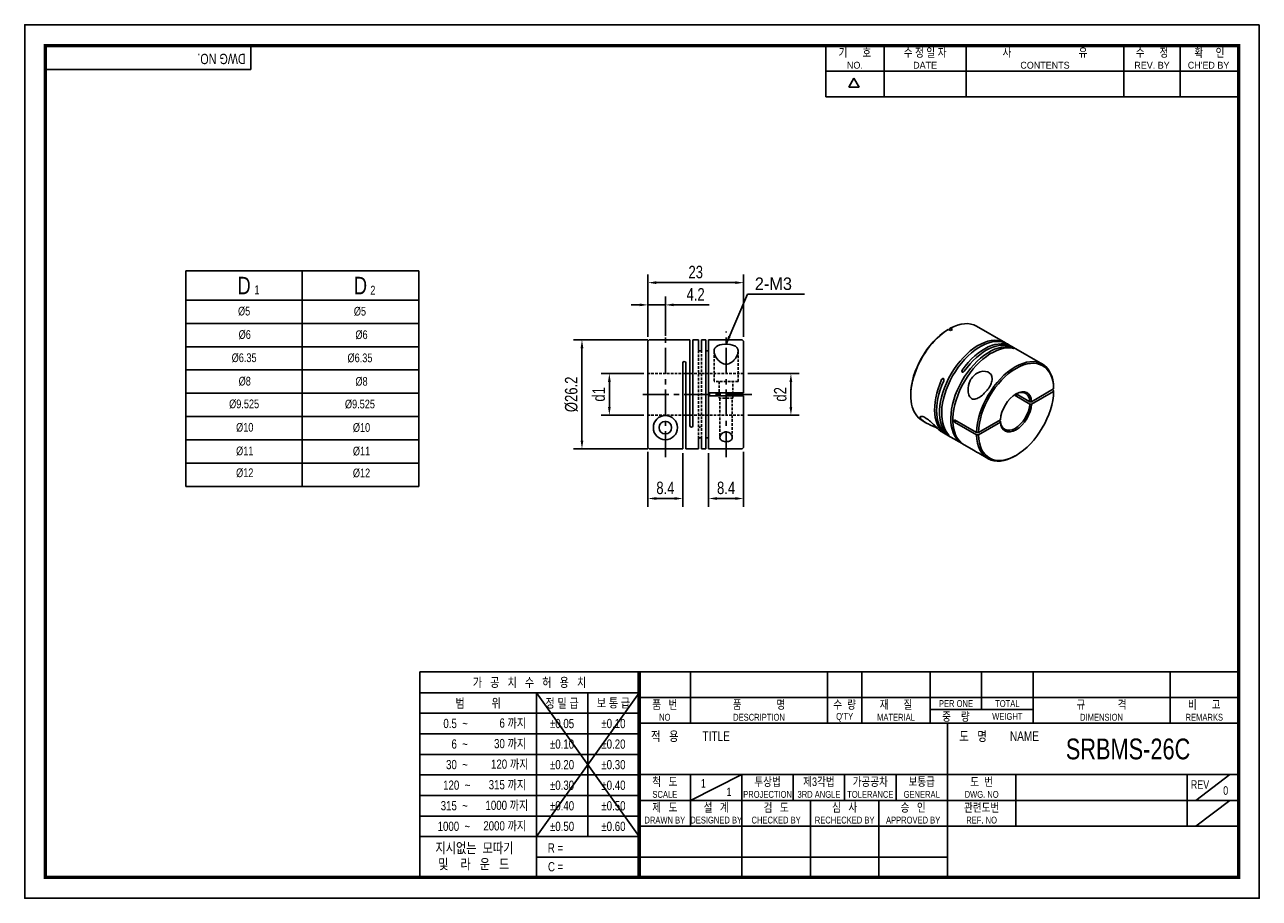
# Model space of a CAD drawing. Header units: millimetres. Extents: x 0 to 297, y 0 to 210.
import ezdxf
from ezdxf.enums import TextEntityAlignment as Align

# ---------------------------------------------------------------- set-up
doc = ezdxf.new("R2010")
doc.units = ezdxf.units.MM
doc.header["$LTSCALE"] = 5
for name, pattern in [('CENTER', [2, 1.25, -0.25, 0.25, -0.25]), ('CENTER2', [1.125, 0.75, -0.125, 0.125, -0.125]), ('DASHED', [0.75, 0.5, -0.25]), ('HIDDEN', [0.375, 0.25, -0.125]), ('HIDDEN2', [0.1875, 0.125, -0.0625]), ('PHANTOM2', [1.25, 0.625, -0.125, 0.125, -0.125, 0.125, -0.125])]:
    doc.linetypes.add(name, pattern=pattern)
doc.layers.get('0').update_dxf_attribs({"linetype": 'CONTINUOUS'})
doc.layers.get('Defpoints').update_dxf_attribs({"linetype": 'CONTINUOUS'})
for name, color, linetype in [('BM', 2, 'CONTINUOUS'), ('C', 1, 'CENTER2'), ('CT', 1, 'CENTER'), ('D', 7, 'CONTINUOUS'), ('DIM', 7, 'CONTINUOUS'), ('H', 3, 'HIDDEN'), ('HD', 4, 'DASHED'), ('P', 4, 'PHANTOM2')]:
    doc.layers.add(name, color=color, linetype=linetype)
doc.styles.get("Standard").update_dxf_attribs({"font": 'Gulim.ttf', "width": 0.8, "height": 3})
doc.dimstyles.new('LIM', dxfattribs={"dimtxt": 2, "dimasz": 2, "dimexe": 2, "dimexo": 1, "dimgap": 1, "dimtad": 1, "dimdec": 3, "dimzin": 9, "dimdsep": 46, "dimtxsty": 'Standard', "dimcen": 3, "dimclrd": 1, "dimclre": 1, "dimadec": 0, "dimazin": 0, "dimtfac": 1, "dimtdec": 3, "dimtmove": 0, "dimatfit": 3, "dimfxl": 0, "dimtolj": 1, "dimtzin": 0, "dimarcsym": 0})

# ---------------------------------------------------------------- blocks, each defined once
blk = doc.blocks.new('*D7')
at = {"layer": 'Defpoints', "color": 0}
for p in [(150.93, 134.23), (134.06, 108.04), (150.93, 108.04)]:
    blk.add_point(p, dxfattribs=at)
at = {"layer": 'DIM', "color": 1, "lineweight": -2}
for p, q in [((149.93, 134.23), (132.06, 134.23)), ((134.06, 132.23), (134.06, 110.04)), ((149.93, 108.04), (132.06, 108.04))]:
    blk.add_line(p, q, dxfattribs=at)
at = {"layer": 'DIM', "color": 1}
for points in [[(133.73, 132.23), (134.39, 132.23), (134.06, 134.23)], [(133.73, 110.04), (134.39, 110.04), (134.06, 108.04)]]:
    blk.add_solid(points, dxfattribs=at)
at = {"layer": 'DIM', "color": 0, "insert": (131.52, 121.14), "char_height": 3, "attachment_point": 5, "rotation": 90}
blk.add_mtext('\\A1;%%c26.2', dxfattribs=at)
blk = doc.blocks.new('*D8')
at = {"layer": 'Defpoints', "color": 0}
for p in [(140.65, 126.14), (149.93, 126.14), (149.93, 116.14)]:
    blk.add_point(p, dxfattribs=at)
at = {"layer": 'DIM', "color": 1, "lineweight": -2}
for p, q in [((148.93, 126.14), (138.65, 126.14)), ((140.65, 118.14), (140.65, 124.14)), ((148.93, 116.14), (138.65, 116.14))]:
    blk.add_line(p, q, dxfattribs=at)
at = {"layer": 'DIM', "color": 1}
for points in [[(140.31, 124.14), (140.98, 124.14), (140.65, 126.14)], [(140.31, 118.14), (140.98, 118.14), (140.65, 116.14)]]:
    blk.add_solid(points, dxfattribs=at)
at = {"layer": 'DIM', "color": 0, "insert": (138.1, 121.14), "char_height": 3, "attachment_point": 5, "rotation": 90}
blk.add_mtext('\\A1;d1', dxfattribs=at)
blk = doc.blocks.new('*D9')
at = {"layer": 'Defpoints', "color": 0}
for p in [(164.53, 108.04), (172.93, 108.34), (164.53, 96.1)]:
    blk.add_point(p, dxfattribs=at)
at = {"layer": 'DIM', "color": 1, "lineweight": -2}
for p, q in [((164.53, 107.04), (164.53, 94.1)), ((172.93, 107.34), (172.93, 94.1)), ((170.93, 96.1), (166.53, 96.1))]:
    blk.add_line(p, q, dxfattribs=at)
at = {"layer": 'DIM', "color": 1}
for points in [[(166.53, 96.44), (166.53, 95.77), (164.53, 96.1)], [(170.93, 96.44), (170.93, 95.77), (172.93, 96.1)]]:
    blk.add_solid(points, dxfattribs=at)
at = {"layer": 'DIM', "color": 0, "insert": (168.73, 98.64), "char_height": 3, "attachment_point": 5}
blk.add_mtext('\\A1;8.4', dxfattribs=at)
blk = doc.blocks.new('*D10')
at = {"layer": 'Defpoints', "color": 0}
for p in [(149.93, 108.34), (158.33, 108.04), (149.93, 96.1)]:
    blk.add_point(p, dxfattribs=at)
at = {"layer": 'DIM', "color": 1, "lineweight": -2}
for p, q in [((149.93, 107.34), (149.93, 94.1)), ((158.33, 107.04), (158.33, 94.1)), ((156.33, 96.1), (151.93, 96.1))]:
    blk.add_line(p, q, dxfattribs=at)
at = {"layer": 'DIM', "color": 1}
for points in [[(151.93, 96.44), (151.93, 95.77), (149.93, 96.1)], [(156.33, 96.44), (156.33, 95.77), (158.33, 96.1)]]:
    blk.add_solid(points, dxfattribs=at)
at = {"layer": 'DIM', "color": 0, "insert": (154.13, 98.64), "char_height": 3, "attachment_point": 5}
blk.add_mtext('\\A1;8.4', dxfattribs=at)
blk = doc.blocks.new('*D11')
at = {"layer": 'Defpoints', "color": 0}
for p in [(149.93, 147.99), (149.93, 142.65), (172.93, 133.94)]:
    blk.add_point(p, dxfattribs=at)
at = {"layer": 'DIM', "color": 1, "lineweight": -2}
for p, q in [((149.93, 143.65), (149.93, 149.99)), ((172.93, 134.94), (172.93, 149.99)), ((170.93, 147.99), (151.93, 147.99))]:
    blk.add_line(p, q, dxfattribs=at)
at = {"layer": 'DIM', "color": 1}
for points in [[(151.93, 148.33), (151.93, 147.66), (149.93, 147.99)], [(170.93, 148.33), (170.93, 147.66), (172.93, 147.99)]]:
    blk.add_solid(points, dxfattribs=at)
at = {"layer": 'DIM', "color": 0, "insert": (161.43, 150.53), "char_height": 3, "attachment_point": 5}
blk.add_mtext('\\A1;23', dxfattribs=at)
blk = doc.blocks.new('*D12')
at = {"layer": 'Defpoints', "color": 0}
for p in [(154.13, 142.65), (149.93, 133.93), (154.13, 134.24)]:
    blk.add_point(p, dxfattribs=at)
at = {"layer": 'DIM', "color": 1, "lineweight": -2}
for p, q in [((147.93, 142.65), (145.93, 142.65)), ((149.93, 134.93), (149.93, 144.65)), ((149.93, 142.65), (154.13, 142.65)), ((154.13, 135.24), (154.13, 144.65)), ((156.13, 142.65), (164.67, 142.65))]:
    blk.add_line(p, q, dxfattribs=at)
at = {"layer": 'DIM', "color": 1}
for points in [[(147.93, 142.98), (147.93, 142.32), (149.93, 142.65)], [(156.13, 142.98), (156.13, 142.32), (154.13, 142.65)]]:
    blk.add_solid(points, dxfattribs=at)
at = {"layer": 'DIM', "color": 0, "insert": (161.4, 145.19), "char_height": 3, "attachment_point": 5}
blk.add_mtext('\\A1;4.2', dxfattribs=at)
blk = doc.blocks.new('*D13')
at = {"layer": 'Defpoints', "color": 0}
for p in [(172.93, 126.14), (172.93, 116.14), (184.32, 116.14)]:
    blk.add_point(p, dxfattribs=at)
at = {"layer": 'DIM', "color": 1, "lineweight": -2}
for p, q in [((173.93, 126.14), (186.32, 126.14)), ((184.32, 124.14), (184.32, 118.14)), ((173.93, 116.14), (186.32, 116.14))]:
    blk.add_line(p, q, dxfattribs=at)
at = {"layer": 'DIM', "color": 1}
for points in [[(183.98, 124.14), (184.65, 124.14), (184.32, 126.14)], [(183.98, 118.14), (184.65, 118.14), (184.32, 116.14)]]:
    blk.add_solid(points, dxfattribs=at)
at = {"layer": 'DIM', "color": 0, "insert": (181.77, 121.14), "char_height": 3, "attachment_point": 5, "rotation": 90}
blk.add_mtext('\\A1;d2', dxfattribs=at)

msp = doc.modelspace()

# ---------------------------------------------------------------- linework, layer by layer
for p, q in [((54.437, 199.2323), (54.437, 205)), ((192.7139, 192.6407), (192.7139, 205)), ((206.7211, 192.6407), (206.7211, 205)), ((226.4959, 192.6407), (226.4959, 205)), ((264.3976, 192.6407), (264.3976, 205)), ((277.9928, 192.6407), (277.9928, 205)), ((54.437, 199.2323), (5, 199.2323)), ((192.7139, 198.8204), (291.588, 198.8204)), ((198.2565, 194.9765), (199.4924, 197.1172)), ((200.7283, 194.9765), (199.4924, 197.1172)), ((200.7283, 194.9765), (198.2565, 194.9765)), ((192.7139, 192.6407), (291.588, 192.6407)), ((38.7776, 150.796), (38.7776, 98.996)), ((38.7776, 150.796), (94.7776, 150.796)), ((94.7776, 150.796), (94.7776, 98.996)), ((38.7776, 98.996), (94.7776, 98.996)), ((95.0758, 54.437), (95.0758, 5)), ((147.8086, 54.437), (95.0758, 54.437)), ((292, 54.437), (147.8086, 54.437)), ((147.8086, 54.437), (147.8086, 5)), ((160.1679, 54.437), (160.1679, 42.0778)), ((193.1259, 54.437), (193.1259, 42.0778)), ((201.3654, 54.437), (201.3654, 42.0778)), ((217.8444, 54.437), (217.8444, 42.0778)), ((230.2037, 54.437), (230.2037, 45.3736)), ((242.563, 54.437), (242.563, 42.0778)), ((275.521, 54.437), (275.521, 42.0778)), ((147.8086, 49.4295), (95.0758, 49.4295)), ((147.8086, 49.4295), (123.0901, 14.8235)), ((123.0901, 49.4295), (147.8086, 14.8235)), ((123.0901, 49.4295), (123.0901, 5)), ((135.4493, 49.4295), (135.4493, 14.8235)), ((147.8086, 48.2574), (292, 48.2574)), ((217.8444, 45.3736), (242.563, 45.3736)), ((147.8086, 44.4858), (95.0758, 44.4858)), ((147.8086, 42.0778), (292, 42.0778)), ((221.9642, 5), (221.9642, 42.0778)), ((147.8086, 39.5421), (95.0758, 39.5421)), ((147.8086, 34.5984), (95.0758, 34.5984)), ((147.8086, 29.7185), (292, 29.7185)), ((160.1679, 23.5389), (172.5271, 29.7185)), ((160.1679, 29.7185), (160.1679, 17.3593)), ((172.5271, 29.7185), (172.5271, 5)), ((184.8864, 29.7185), (184.8864, 23.5389)), ((197.2457, 29.7185), (197.2457, 23.5389)), ((209.6049, 29.7185), (209.6049, 23.5389)), ((238.4432, 29.7185), (238.4432, 17.3593)), ((279.6407, 29.7185), (279.6407, 17.3593)), ((281.7006, 23.5389), (289.9401, 29.7185)), ((147.8086, 29.6547), (95.0758, 29.6547)), ((147.8086, 24.711), (95.0758, 24.711)), ((147.8086, 23.5389), (221.9642, 23.5389)), ((189.0061, 23.5389), (189.0061, 5)), ((205.4852, 23.5389), (205.4852, 5)), ((221.9642, 23.5389), (292, 23.5389)), ((281.7006, 17.3593), (289.9401, 23.5389)), ((147.8086, 19.7673), (95.0758, 19.7673)), ((147.8086, 17.3593), (292, 17.3593)), ((147.8086, 14.8235), (95.0758, 14.8235)), ((147.8086, 9.8798), (123.0901, 9.8798)), ((147.8086, 9.8798), (221.9642, 9.8798))]:
    msp.add_line(p, q)
at = {"color": 4}
for p, q in [((66.7776, 150.796), (66.7776, 98.996)), ((38.7776, 143.796), (94.7776, 143.796))]:
    msp.add_line(p, q, dxfattribs=at)
at = {"color": 1}
for p, q in [((38.7776, 138.196), (94.7776, 138.196)), ((38.7776, 132.596), (94.7776, 132.596)), ((38.7776, 126.996), (94.7776, 126.996)), ((38.7776, 121.396), (94.7776, 121.396)), ((38.7776, 115.796), (94.7776, 115.796)), ((38.7776, 110.196), (94.7776, 110.196)), ((38.7776, 104.596), (94.7776, 104.596))]:
    msp.add_line(p, q, dxfattribs=at)
msp.add_lwpolyline([(297, 210), (0, 210), (0, 0), (297, 0)], close=True)
msp.add_lwpolyline([(292, 205, 0.8, 0.8, 0), (5, 205, 0.8, 0.8, 0), (5, 5, 0.8, 0.8, 0), (292, 5, 0.8, 0.8, 0)], format="xyseb", close=True)
at = {"const_width": 0.824}
msp.add_lwpolyline([(147.8086, 5), (147.8086, 54.437)], dxfattribs=at)
at = {"layer": 'BM', "linetype": 'Continuous'}
for p, q in [((221.9657, 136.6183), (222.1778, 136.7408)), ((222.6752, 136.4536), (222.1778, 136.7408)), ((222.6728, 137.0266), (222.4606, 136.904)), ((222.4606, 136.5775), (222.4606, 136.904)), ((223.1702, 136.7394), (222.6728, 137.0266)), ((222.6752, 136.4536), (223.1702, 136.7394)), ((235.9049, 133.5355), (228.9753, 137.5364)), ((149.9304, 133.9335), (150.2304, 134.2336)), ((149.9304, 108.343), (149.9304, 133.9335)), ((150.9339, 134.2336), (150.2304, 134.2336)), ((160.0304, 134.2382), (150.9339, 134.2382)), ((160.0304, 113.5882), (160.0304, 134.2382)), ((160.7304, 113.5882), (160.7304, 134.2382)), ((162.1304, 134.2382), (160.7304, 134.2382)), ((162.1304, 131.8437), (162.1304, 134.2382)), ((162.8304, 131.8437), (162.8304, 134.2382)), ((163.8304, 134.2382), (162.8304, 134.2382)), ((163.8304, 134.2382), (163.8304, 108.0382)), ((164.5304, 134.2382), (164.5304, 108.0382)), ((172.6304, 134.2382), (164.5304, 134.2382)), ((172.9304, 133.9382), (172.6304, 134.2382)), ((172.9304, 121.4882), (172.9304, 133.9382)), ((237.3899, 132.6782), (236.3999, 133.2497)), ((237.3806, 132.2673), (237.3806, 132.4625)), ((244.8145, 128.3916), (237.8848, 132.3924)), ((158.3304, 108.0429), (158.3304, 128.6882)), ((159.0304, 108.0382), (159.0304, 128.6882)), ((221.0112, 124.9259), (220.5829, 124.6787)), ((225.5012, 126.992), (225.5012, 126.4975)), ((242.2161, 119.369), (247.5242, 122.4336)), ((242.2161, 118.7974), (247.5242, 121.862)), ((247.2414, 122.2703), (247.5243, 122.107)), ((247.5243, 122.6786), (247.5242, 122.4336)), ((247.5242, 121.862), (247.5243, 122.107)), ((172.6304, 121.4882), (164.5304, 121.4882)), ((172.6304, 120.7882), (164.5304, 120.7882)), ((172.9304, 121.4882), (172.6304, 121.4882)), ((172.6304, 120.7882), (172.9304, 120.7882)), ((172.9304, 120.7882), (172.9304, 108.3382)), ((213.1622, 121.0883), (213.1622, 120.8434)), ((241.7913, 118.7971), (238.2537, 120.8396)), ((241.7913, 119.3687), (238.512, 121.262)), ((242.2161, 119.369), (241.7913, 119.3687)), ((241.7913, 118.7971), (242.2161, 118.7974)), ((215.8753, 114.8465), (216.7896, 114.3186)), ((229.0047, 111.9863), (223.7014, 115.0482)), ((224.1964, 114.7624), (223.7014, 114.4766)), ((229.0047, 111.4147), (223.7014, 114.4766)), ((229.429, 111.9863), (234.7371, 115.051)), ((229.429, 111.4148), (234.7371, 114.4794)), ((234.4548, 114.8879), (234.7376, 114.7247)), ((234.7371, 114.4794), (234.7376, 114.7247)), ((162.1304, 108.0382), (162.1304, 110.4328)), ((162.8304, 108.0382), (162.8304, 110.4328)), ((220.4772, 112.1896), (221.6029, 111.5397)), ((221.785, 111.6555), (221.9541, 111.7532)), ((222.0978, 111.2539), (225.4919, 109.2943)), ((229.429, 111.9863), (229.0047, 111.9863)), ((229.0047, 111.4147), (229.429, 111.4148)), ((150.2304, 108.0429), (149.9304, 108.343)), ((150.2304, 108.0429), (158.3304, 108.0429)), ((159.0304, 108.0382), (162.1304, 108.0382)), ((162.8304, 108.0382), (163.8304, 108.0382)), ((164.5304, 108.0382), (172.6304, 108.0382)), ((172.6304, 108.0382), (172.9304, 108.3382)), ((225.9869, 109.0085), (228.388, 107.6222)), ((229.5262, 106.9651), (231.7145, 105.7017)), ((238.2645, 106.3506), (238.4766, 106.473))]:
    msp.add_line(p, q, dxfattribs=at)
for radius in [2.9, 1.5]:
    msp.add_circle((154.1304, 113.1382), radius, dxfattribs=at)
for centre, radius, start, end in [((158.6804, 128.6882), 0.35, 0, 180), ((234.8589, 121.1253), 3.4068, 355.188254, 0.037625), ((160.3804, 113.5882), 0.35, 180, 0)]:
    msp.add_arc(centre, radius, start, end, dxfattribs=at)
for centre, major_axis, start_param, end_param in [((222.4253, 126.1914), (6.55, 11.3449), 0.8121189, 3.14159265), ((222.4253, 126.1914), (-6.55, -11.3449), 3.14159265, 3.90027008), ((222.2132, 126.3139), (6.4, 11.0851), 0.81274532, 2.35619449), ((229.3549, 122.1906), (-6.55, -11.3449), 3.10379933, 6.11202503), ((229.8499, 121.9048), (-6.55, -11.3449), 3.14159265, 6.11202503), ((230.8399, 121.3333), (-6.55, -11.3449), 3.10379933, 4.5412287), ((231.3348, 121.0475), (-6.55, -11.3449), 3.14159265, 4.5412287), ((232.0419, 120.6392), (6.55, 11.3449), 0.17116028, 3.17938598), ((232.5369, 120.3535), (6.55, 11.3449), 0.17116028, 3.14159265), ((238.2645, 117.0467), (-6.55, -11.3449), 2.38291523, 5.47106641), ((238.4766, 116.9242), (-6.4, -11.0851), 2.38354165, 5.47043999), ((228.1529, 122.8846), (6.55, 11.3449), 1.74195661, 3.17938598), ((228.6478, 122.5988), (6.55, 11.3449), 1.74195661, 3.14159265), ((238.4766, 116.9242), (6.4, 11.0851), 2.38354165, 5.47043999), ((238.4766, 116.9242), (-2.65, -4.5899), 2.42228032, 5.43170132), ((238.2645, 117.0467), (-2.5, -4.3301), 2.42625178, 3.89742359), ((253.6342, 100.9356), (-37.75, 0), 5.11209358, 5.1320275), ((238.4766, 116.9242), (2.65, 4.5899), 2.42228032, 5.43170132), ((238.2645, 117.0467), (2.5, 4.3301), 2.42625178, 5.42772985), ((232.9612, 120.1085), (-6.55, -11.3449), 5.47106641, 5.52450788), ((238.2645, 117.0467), (6.55, 11.3449), 2.38291523, 3.92699082)]:
    msp.add_ellipse(centre, major_axis=major_axis, ratio=0.57735027, start_param=start_param, end_param=end_param, dxfattribs=at)
for points, knots in [([(162.1602, 131.7427), (162.143, 131.7711), (162.1331, 131.8011), (162.1309, 131.8306), (162.1306, 131.835), (162.1304, 131.8394), (162.1304, 131.8437)], [0.856625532, 0.856625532, 0.856625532, 0.856625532, 0.981739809, 0.981739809, 0.981739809, 1, 1, 1, 1]), ([(162.5115, 131.5892), (162.5012, 131.5885), (162.4908, 131.5881), (162.4804, 131.5881), (162.4469, 131.5881), (162.4129, 131.5919), (162.3814, 131.5989)], [0.476197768, 0.476197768, 0.476197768, 0.476197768, 0.501138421, 0.501138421, 0.501138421, 0.583028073, 0.583028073, 0.583028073, 0.583028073]), ([(162.8304, 131.8437), (162.8304, 131.8096), (162.8203, 131.7746), (162.8002, 131.7419), (162.7805, 131.7099), (162.7506, 131.6789), (162.7115, 131.6534), (162.6857, 131.6365), (162.6551, 131.6216), (162.6216, 131.6105), (162.5878, 131.5993), (162.5498, 131.5917), (162.5115, 131.5892)], [0, 0, 0, 0, 0.145384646, 0.145384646, 0.145384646, 0.288103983, 0.288103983, 0.288103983, 0.381670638, 0.381670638, 0.381670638, 0.476197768, 0.476197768, 0.476197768, 0.476197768]), ([(163.8304, 131.8437), (163.8304, 131.8096), (163.8406, 131.7746), (163.8607, 131.7419), (163.8803, 131.7099), (163.9103, 131.6789), (163.9494, 131.6534), (163.9752, 131.6365), (164.0057, 131.6216), (164.0393, 131.6105), (164.0731, 131.5993), (164.1111, 131.5917), (164.1494, 131.5892)], [0, 0, 0, 0, 0.145384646, 0.145384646, 0.145384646, 0.288103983, 0.288103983, 0.288103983, 0.381670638, 0.381670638, 0.381670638, 0.476197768, 0.476197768, 0.476197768, 0.476197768]), ([(164.1494, 131.5892), (164.1597, 131.5885), (164.1701, 131.5881), (164.1804, 131.5881), (164.214, 131.5881), (164.248, 131.5919), (164.2795, 131.5989), (164.3108, 131.6059), (164.3405, 131.6162), (164.3668, 131.6285), (164.3951, 131.6418), (164.4201, 131.6578), (164.4411, 131.6752)], [0.476197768, 0.476197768, 0.476197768, 0.476197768, 0.501138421, 0.501138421, 0.501138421, 0.583028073, 0.583028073, 0.583028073, 0.664453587, 0.664453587, 0.664453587, 0.751950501, 0.751950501, 0.751950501, 0.751950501]), ([(164.4411, 131.6752), (164.4663, 131.6959), (164.4862, 131.719), (164.5007, 131.7427), (164.5179, 131.7711), (164.5277, 131.8011), (164.5299, 131.8306)], [0.751950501, 0.751950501, 0.751950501, 0.751950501, 0.856625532, 0.856625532, 0.856625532, 0.981739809, 0.981739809, 0.981739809, 0.981739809]), ([(171.6304, 131.5118), (171.6304, 131.782), (171.5691, 132.027), (171.2913, 132.4694), (171.0747, 132.6598), (170.1922, 133.1093), (169.2897, 133.2381), (167.5399, 133.1568), (166.7457, 132.9382), (165.8701, 132.1922), (165.7569, 131.6719), (165.9923, 130.5336), (166.3189, 129.918), (167.0898, 129.0916), (167.4024, 128.8263), (168.1629, 128.4497), (168.6215, 128.359), (169.4885, 128.5047), (169.8738, 128.7163), (170.5065, 129.2111), (170.7618, 129.4948), (171.3916, 130.3677), (171.6304, 130.9713), (171.6304, 131.5118)], [0, 0, 0, 0, 0.0625, 0.0625, 0.125, 0.125, 0.25, 0.25, 0.375, 0.375, 0.5, 0.5, 0.625, 0.625, 0.6875, 0.6875, 0.75, 0.75, 0.8125, 0.8125, 0.875, 0.875, 1, 1, 1, 1]), ([(237.5026, 132.4251), (237.5477, 132.409), (237.5987, 132.3887), (237.6506, 132.3659), (237.6849, 132.3508), (237.7206, 132.3343), (237.7548, 132.3176)], [0.145384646, 0.145384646, 0.145384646, 0.145384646, 0.288103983, 0.288103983, 0.288103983, 0.381670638, 0.381670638, 0.381670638, 0.381670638]), ([(237.8526, 132.2668), (237.8606, 132.2624), (237.8682, 132.258), (237.8756, 132.2538), (237.8993, 132.2401), (237.9198, 132.2273), (237.9355, 132.2164)], [0.476197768, 0.476197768, 0.476197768, 0.476197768, 0.501138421, 0.501138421, 0.501138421, 0.583028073, 0.583028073, 0.583028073, 0.583028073]), ([(237.9776, 132.1709), (237.9755, 132.1661), (237.9673, 132.1639), (237.9544, 132.1641), (237.939, 132.1642), (237.9163, 132.1676), (237.8883, 132.1738)], [0.751950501, 0.751950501, 0.751950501, 0.751950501, 0.856625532, 0.856625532, 0.856625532, 0.981739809, 0.981739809, 0.981739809, 0.981739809]), ([(237.9355, 132.2164), (237.9511, 132.2055), (237.9624, 132.1962), (237.9693, 132.1888), (237.9768, 132.1808), (237.9793, 132.1749), (237.9776, 132.1709)], [0.583028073, 0.583028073, 0.583028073, 0.583028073, 0.664453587, 0.664453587, 0.664453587, 0.751950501, 0.751950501, 0.751950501, 0.751950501]), ([(220.5829, 124.6787), (220.6071, 124.7321), (220.639, 124.7821), (220.6763, 124.8241), (220.7128, 124.8652), (220.7559, 124.8999), (220.8016, 124.9225), (220.8318, 124.9373), (220.8639, 124.9472), (220.8955, 124.9501), (220.9273, 124.953), (220.9595, 124.9488), (220.9885, 124.937)], [0, 0, 0, 0, 0.145384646, 0.145384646, 0.145384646, 0.288103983, 0.288103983, 0.288103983, 0.381670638, 0.381670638, 0.381670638, 0.476197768, 0.476197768, 0.476197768, 0.476197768]), ([(221.0112, 124.9259), (221.0349, 124.9122), (221.0562, 124.8927), (221.0735, 124.8694), (221.0908, 124.8462), (221.1045, 124.8187), (221.1144, 124.7894)], [0.501138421, 0.501138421, 0.501138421, 0.501138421, 0.583028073, 0.583028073, 0.583028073, 0.664453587, 0.664453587, 0.664453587, 0.664453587]), ([(221.1144, 124.7894), (221.1249, 124.7579), (221.1314, 124.7236), (221.134, 124.6888), (221.1371, 124.6472), (221.1349, 124.6039), (221.1283, 124.5616), (221.1204, 124.5111), (221.1062, 124.4607), (221.0868, 124.4136), (221.084, 124.4066), (221.081, 124.3997), (221.0779, 124.3929)], [0.664453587, 0.664453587, 0.664453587, 0.664453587, 0.751950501, 0.751950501, 0.751950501, 0.856625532, 0.856625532, 0.856625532, 0.981739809, 0.981739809, 0.981739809, 1, 1, 1, 1]), ([(225.5012, 126.4975), (225.4775, 126.5112), (225.457, 126.5302), (225.4413, 126.5526), (225.4257, 126.5749), (225.4143, 126.6009), (225.4074, 126.6285), (225.4, 126.6582), (225.3975, 126.6902), (225.3992, 126.7226), (225.4013, 126.7612), (225.4094, 126.801), (225.4224, 126.8397), (225.4378, 126.8858), (225.4605, 126.9314), (225.4885, 126.9735)], [0.501138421, 0.501138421, 0.501138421, 0.501138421, 0.583028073, 0.583028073, 0.583028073, 0.664453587, 0.664453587, 0.664453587, 0.751950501, 0.751950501, 0.751950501, 0.856625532, 0.856625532, 0.856625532, 0.981739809, 0.981739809, 0.981739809, 0.981739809]), ([(225.9962, 126.7062), (225.962, 126.6586), (225.9202, 126.6142), (225.8741, 126.5773), (225.829, 126.5412), (225.7781, 126.511), (225.7262, 126.492)], [0, 0, 0, 0, 0.145384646, 0.145384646, 0.145384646, 0.288103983, 0.288103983, 0.288103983, 0.288103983]), ([(231.9005, 122.6589), (232.1483, 123.0226), (232.3555, 123.3924), (232.6599, 124.1561), (232.75, 124.5405), (232.7497, 125.6279), (232.3515, 126.24), (230.9788, 126.8097), (230.0442, 126.7401), (228.4841, 125.9453), (227.8625, 125.254), (227.0857, 123.6839), (226.9085, 122.8123), (226.9819, 121.5504), (227.0658, 121.1271), (227.4176, 120.4017), (227.7006, 120.1166), (228.3827, 119.9215), (228.7562, 119.9952), (229.4642, 120.2914), (229.8043, 120.511), (230.792, 121.2797), (231.405, 121.9314), (231.9005, 122.6589)], [0, 0, 0, 0, 0.0625, 0.0625, 0.125, 0.125, 0.25, 0.25, 0.375, 0.375, 0.5, 0.5, 0.625, 0.625, 0.6875, 0.6875, 0.75, 0.75, 0.8125, 0.8125, 0.875, 0.875, 1, 1, 1, 1]), ([(220.4822, 112.1878), (220.3955, 112.2376), (220.2866, 112.3144), (219.8459, 112.6782), (219.399, 113.135), (218.2569, 114.2708), (217.5435, 114.9361), (216.2476, 115.7806), (215.6916, 115.931), (215.2764, 115.7013), (215.4142, 115.3686), (215.7972, 115.0162)], [0.449761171, 0.449761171, 0.449761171, 0.449761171, 0.5, 0.5, 0.625, 0.625, 0.75, 0.75, 0.875, 0.875, 1, 1, 1, 1]), ([(215.7972, 115.0162), (216.1803, 114.6638), (216.7773, 114.2998), (217.8348, 113.7751), (218.2194, 113.6008), (218.9201, 113.2869), (219.2372, 113.1456), (219.5288, 113.0037)], [0, 0, 0, 0, 0.125, 0.125, 0.1875, 0.1875, 0.235026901, 0.235026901, 0.235026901, 0.235026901]), ([(162.1304, 110.4328), (162.1304, 110.4669), (162.1406, 110.5019), (162.1607, 110.5346), (162.1803, 110.5666), (162.2103, 110.5976), (162.2494, 110.6231)], [0, 0, 0, 0, 0.145384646, 0.145384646, 0.145384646, 0.288103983, 0.288103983, 0.288103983, 0.288103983]), ([(162.2494, 110.6231), (162.2752, 110.64), (162.3057, 110.6549), (162.3393, 110.666), (162.3731, 110.6771), (162.4111, 110.6847), (162.4494, 110.6873)], [0.288103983, 0.288103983, 0.288103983, 0.288103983, 0.381670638, 0.381670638, 0.381670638, 0.476197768, 0.476197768, 0.476197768, 0.476197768]), ([(162.4494, 110.6873), (162.4597, 110.688), (162.4701, 110.6884), (162.4804, 110.6884), (162.514, 110.6884), (162.548, 110.6846), (162.5795, 110.6776)], [0.476197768, 0.476197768, 0.476197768, 0.476197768, 0.501138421, 0.501138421, 0.501138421, 0.583028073, 0.583028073, 0.583028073, 0.583028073]), ([(162.5795, 110.6776), (162.6108, 110.6706), (162.6405, 110.6603), (162.6668, 110.648), (162.6951, 110.6347), (162.7201, 110.6187), (162.7411, 110.6013)], [0.583028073, 0.583028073, 0.583028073, 0.583028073, 0.664453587, 0.664453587, 0.664453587, 0.751950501, 0.751950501, 0.751950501, 0.751950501]), ([(162.7411, 110.6013), (162.7663, 110.5806), (162.7862, 110.5575), (162.8007, 110.5338), (162.8179, 110.5054), (162.8277, 110.4754), (162.8299, 110.4458), (162.8303, 110.4415), (162.8304, 110.4371), (162.8304, 110.4328)], [0.751950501, 0.751950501, 0.751950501, 0.751950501, 0.856625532, 0.856625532, 0.856625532, 0.981739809, 0.981739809, 0.981739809, 1, 1, 1, 1]), ([(163.9941, 110.648), (163.9658, 110.6347), (163.9407, 110.6187), (163.9197, 110.6013), (163.8946, 110.5806), (163.8746, 110.5575), (163.8602, 110.5338)], [0.664453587, 0.664453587, 0.664453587, 0.664453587, 0.751950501, 0.751950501, 0.751950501, 0.856625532, 0.856625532, 0.856625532, 0.856625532]), ([(164.2115, 110.6873), (164.2012, 110.688), (164.1908, 110.6884), (164.1804, 110.6884), (164.1469, 110.6884), (164.1129, 110.6846), (164.0814, 110.6776)], [0.476197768, 0.476197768, 0.476197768, 0.476197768, 0.501138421, 0.501138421, 0.501138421, 0.583028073, 0.583028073, 0.583028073, 0.583028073]), ([(164.4115, 110.6231), (164.3857, 110.64), (164.3551, 110.6549), (164.3216, 110.666), (164.2878, 110.6771), (164.2498, 110.6847), (164.2115, 110.6873)], [0.288103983, 0.288103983, 0.288103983, 0.288103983, 0.381670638, 0.381670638, 0.381670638, 0.476197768, 0.476197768, 0.476197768, 0.476197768]), ([(164.5304, 110.4328), (164.5304, 110.4669), (164.5203, 110.5019), (164.5002, 110.5346), (164.4805, 110.5666), (164.4506, 110.5976), (164.4115, 110.6231)], [0, 0, 0, 0, 0.145384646, 0.145384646, 0.145384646, 0.288103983, 0.288103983, 0.288103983, 0.288103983]), ([(170.2304, 110.7647), (170.2304, 111.04), (170.1087, 111.3312), (169.6419, 111.8493), (169.2575, 112.09), (168.591, 112.1288), (168.3613, 112.0849), (167.9734, 111.9233), (167.8093, 111.809), (167.4142, 111.4355), (167.2657, 111.1406), (167.2061, 110.5885), (167.2979, 110.3231), (167.7865, 109.9154), (168.1973, 109.7808), (169.0908, 109.7513), (169.5401, 109.8598), (170.1009, 110.2325), (170.2304, 110.4895), (170.2304, 110.7647)], [0, 0, 0, 0, 0.125, 0.125, 0.25, 0.25, 0.3125, 0.3125, 0.375, 0.375, 0.5, 0.5, 0.625, 0.625, 0.75, 0.75, 0.875, 0.875, 1, 1, 1, 1]), ([(221.8775, 111.5693), (221.8453, 111.5967), (221.8171, 111.6226), (221.7946, 111.6456), (221.7913, 111.6489), (221.7881, 111.6523), (221.785, 111.6555)], [0.856625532, 0.856625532, 0.856625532, 0.856625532, 0.981739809, 0.981739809, 0.981739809, 1, 1, 1, 1]), ([(229.5263, 106.9654), (229.2893, 107.1023), (229.0506, 107.2441), (228.6836, 107.4571), (228.5502, 107.5318), (228.4319, 107.5975), (228.4045, 107.6128), (228.3853, 107.6239)], [0.174128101, 0.174128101, 0.174128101, 0.174128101, 0.25, 0.25, 0.3125, 0.3125, 0.34061223, 0.34061223, 0.34061223, 0.34061223])]:
    msp.add_open_spline(points, degree=3, knots=knots, dxfattribs=at)
for points in [[(162.2197, 131.6752), (162.1946, 131.6959), (162.1746, 131.719), (162.1602, 131.7427)], [(162.2941, 131.6285), (162.2658, 131.6418), (162.2407, 131.6578), (162.2197, 131.6752)], [(162.3814, 131.5989), (162.3501, 131.6059), (162.3204, 131.6162), (162.2941, 131.6285)], [(164.5299, 131.8306), (164.5303, 131.835), (164.5304, 131.8394), (164.5304, 131.8437)], [(237.3806, 132.4625), (237.4148, 132.4544), (237.4566, 132.4416), (237.5026, 132.4251)], [(237.7548, 132.3176), (237.7892, 132.3007), (237.8231, 132.2831), (237.8526, 132.2668)], [(237.8883, 132.1738), (237.8842, 132.1747), (237.8799, 132.1757), (237.8756, 132.1767)], [(220.9885, 124.937), (220.9962, 124.9338), (221.0038, 124.9301), (221.0112, 124.9259)], [(225.4885, 126.9735), (225.4926, 126.9798), (225.4968, 126.9859), (225.5012, 126.992)], [(225.5241, 126.4862), (225.5162, 126.4895), (225.5085, 126.4933), (225.5012, 126.4975)], [(225.622, 126.4703), (225.5876, 126.4689), (225.5536, 126.4741), (225.5241, 126.4862)], [(225.7262, 126.492), (225.6918, 126.4795), (225.6562, 126.4717), (225.622, 126.4703)], [(163.8309, 110.4458), (163.8306, 110.4415), (163.8304, 110.4371), (163.8304, 110.4328)], [(163.8602, 110.5338), (163.843, 110.5054), (163.8331, 110.4754), (163.8309, 110.4458)], [(164.0814, 110.6776), (164.0501, 110.6706), (164.0204, 110.6603), (163.9941, 110.648)], [(221.9673, 111.4972), (221.9349, 111.5219), (221.9045, 111.5464), (221.8775, 111.5693)], [(222.0529, 111.4347), (222.0235, 111.4553), (221.9945, 111.4766), (221.9673, 111.4972)], [(222.1356, 111.3789), (222.1085, 111.3964), (222.0802, 111.4155), (222.0529, 111.4347)], [(222.2132, 111.3312), (222.1895, 111.3449), (222.1628, 111.3614), (222.1356, 111.3789)], [(222.2345, 111.3193), (222.2277, 111.323), (222.2206, 111.327), (222.2132, 111.3312)], [(222.2972, 111.2887), (222.2812, 111.2949), (222.2597, 111.3053), (222.2345, 111.3193)], [(222.28, 111.3698), (222.3041, 111.3442), (222.3217, 111.3227), (222.3306, 111.3075)], [(222.3305, 111.2814), (222.3241, 111.2803), (222.3131, 111.2826), (222.2972, 111.2887)], [(222.3306, 111.3075), (222.3393, 111.2925), (222.34, 111.283), (222.3305, 111.2814)]]:
    msp.add_open_spline(points, degree=3, dxfattribs=at)
at = {"layer": 'C'}
msp.add_line((147.8086, 49.4295), (147.8086, 49.3961), dxfattribs=at)
at = {"layer": 'CT'}
for p, q in [((154.1304, 106.0429), (154.1304, 136.2382)), ((168.7304, 106.0429), (168.7304, 136.2382)), ((174.9304, 121.1382), (147.9304, 121.1382))]:
    msp.add_line(p, q, dxfattribs=at)
at = {"layer": 'H'}
msp.add_line((147.8086, 49.3128), (147.8086, 49.2711), dxfattribs=at)
at = {"layer": 'HD', "linetype": 'HIDDEN2'}
for p, q in [((162.1304, 110.4328), (162.1304, 131.8437)), ((162.8048, 110.5268), (162.8304, 131.8437)), ((165.8304, 131.5097), (165.8304, 124.2382)), ((171.6304, 124.2382), (171.6304, 131.5118)), ((172.9304, 126.1383), (149.9304, 126.1383)), ((171.6304, 124.2382), (165.8304, 124.2382)), ((167.0804, 124.2382), (167.0804, 120.2382)), ((170.3804, 120.2382), (170.3804, 124.2382)), ((170.3804, 120.2382), (167.0804, 120.2382)), ((167.2304, 120.2382), (167.2304, 110.7657)), ((170.2304, 110.7647), (170.2304, 120.2382)), ((172.9304, 116.1382), (149.9304, 116.1382))]:
    msp.add_line(p, q, dxfattribs=at)
msp.add_arc((162.4584, 113.5882), 0.35, 180, 0, dxfattribs=at)
at = {"layer": 'P'}
msp.add_line((147.8086, 49.221), (147.8086, 49.1627), dxfattribs=at)

# ---------------------------------------------------------------- texts
at = {"color": 0}
for s, insert, char_height, width, attachment_point in [('D', (52.7776, 147.296), 4.2, 28, 5), ('D', (80.7776, 147.296), 4.2, 28, 5), ('1', (55.2734, 147.3209), 2.1, 6.3, 1), ('2', (83.1438, 147.2405), 2.1, 3.36, 1), ('%%c5', (52.7866, 141.1162), 2.1, 28, 5), ('%%c5', (80.6517, 141.0812), 2.1, 28, 5), ('%%c6', (52.9336, 135.4818), 2.1, 28, 5), ('%%c6', (81.0262, 135.4424), 2.1, 28, 5), ('%%C6.35', (52.7866, 129.907), 2.1, 28, 5), ('%%C6.35', (80.6517, 129.872), 2.1, 28, 5), ('%%C8', (52.9336, 124.2726), 2.1, 28, 5), ('%%C8', (81.0262, 124.2333), 2.1, 28, 5), ('%%C9.525', (52.7866, 118.8099), 2.1, 28, 5), ('%%C9.525', (80.6517, 118.7749), 2.1, 28, 5), ('%%C10', (52.9336, 113.1756), 2.1, 28, 5), ('%%C10', (81.0262, 113.1362), 2.1, 28, 5), ('%%C11', (52.9336, 107.5057), 2.1, 28, 5), ('%%C11', (81.0262, 107.4663), 2.1, 28, 5), ('%%C12', (52.9336, 102.2482), 2.1, 28, 5), ('%%C12', (81.0262, 102.2088), 2.1, 28, 5)]:
    msp.add_mtext(s, dxfattribs=dict(at, insert=insert, char_height=char_height, width=width, attachment_point=attachment_point))
at = {"layer": 'D', "width": 0.8}
for s, height, p in [('확     인', 2.05988, (284.9964, 203.3521)), ('기      호', 2.05988, (199.7175, 203.3521)), ('수 정 일 자', 2.05988, (216.6085, 203.3521)), ('사                           유', 2.059877, (245.4468, 203.3521)), ('수      정', 2.05988, (271.1952, 203.3521)), ('가   공   치   수   허   용   치', 2.224667, (121.4422, 51.9333)), ('범          위', 2.224667, (109.0829, 46.9576)), ('정 밀 급', 2.22467, (129.2697, 46.9576)), ('보 통 급', 2.22467, (141.629, 46.9576)), ('품   번', 2.05988, (153.9882, 46.6095)), ('품              명', 2.059877, (176.6469, 46.6095)), ('수  량', 2.05988, (197.2457, 46.6095)), ('재      질', 2.05988, (209.6049, 46.6095)), ('PER ONE', 1.6479, (224.0241, 46.8155)), ('TOTAL', 1.6479, (236.3833, 46.8155)), ('규             격', 2.059877, (259.042, 46.6095)), ('비      고', 2.05988, (283.7605, 46.6095)), ('NO', 1.6479, (153.9882, 43.5197)), ('DESCRIPTION', 1.647902, (176.6469, 43.5197)), ("Q'TY", 1.6479, (197.2457, 43.5197)), ('MATERIAL', 1.6479, (209.6049, 43.5197)), ('중    량', 2.05988, (224.0241, 43.7257)), ('WEIGHT', 1.6479, (236.3833, 43.7257)), ('DIMENSION', 1.6479, (259.042, 43.5197)), ('REMARKS', 1.6479, (283.7605, 43.5197)), ('%%p0.05', 2.22467, (129.2697, 42.0139)), ('%%p0.10', 2.22467, (141.629, 42.0139)), ('%%p0.10', 2.22467, (129.2697, 37.0702)), ('%%p0.20', 2.22467, (141.629, 37.0702)), ('적   용', 2.30706, (153.9882, 38.988)), ('TITLE', 2.30706, (166.3475, 38.988)), ('도   명', 2.30706, (228.1438, 38.988)), ('NAME', 2.30706, (240.5031, 38.988)), ('SRBMS-26C', 5, (265.4275, 35.8982)), ('%%p0.20', 2.22467, (129.2697, 32.1265)), ('%%p0.30', 2.22467, (141.629, 32.1265)), ('%%p0.30', 2.22467, (129.2697, 27.1828)), ('%%p0.40', 2.22467, (141.629, 27.1828)), ('척   도', 2.05988, (153.9882, 28.0706)), ('1', 2.0599, (163.2577, 27.6586)), ('1', 2.0599, (169.4373, 25.5988)), ('투상법', 2.05988, (178.7068, 28.0706)), ('제3각법', 2.05988, (191.066, 28.0706)), ('가공공차', 2.05988, (203.4253, 28.0706)), ('보통급', 2.05988, (215.7845, 28.0706)), ('도  번', 2.05988, (230.2037, 28.0706)), ('REV', 2.05988, (282.7306, 27.3497)), ('0', 2.0599, (288.9102, 25.9078)), ('%%p0.40', 2.22467, (129.2697, 22.2391)), ('%%p0.50', 2.22467, (141.629, 22.2391)), ('SCALE', 1.6479, (153.9882, 24.9808)), ('PROJECTION', 1.6479, (178.7068, 24.9808)), ('3RD ANGLE', 1.6479, (191.066, 24.9808)), ('TOLERANCE', 1.6479, (203.4253, 24.9808)), ('GENERAL', 1.6479, (215.7845, 24.9808)), ('DWG. NO', 1.6479, (230.2037, 24.9808)), ('제   도', 2.05988, (153.9882, 21.891)), ('설   계', 2.05988, (166.3475, 21.891)), ('검   도', 2.05988, (180.7666, 21.891)), ('심   사', 2.05988, (197.2457, 21.891)), ('승   인', 2.05988, (213.7247, 21.891)), ('관련도번', 2.05988, (230.2037, 21.891)), ('%%p0.50', 2.22467, (129.2697, 17.2954)), ('%%p0.60', 2.22467, (141.629, 17.2954)), ('REF. NO', 1.6479, (230.2037, 18.8012))]:
    msp.add_text(s, height=height, dxfattribs=at).set_placement(p, align=Align.MIDDLE)
msp.add_text('DWG NO.', height=2.47185, rotation=180, dxfattribs=at).set_placement((53.1681, 203.0007))
at = {"layer": 'D'}
for s, p in [('NO.', (199.7175, 200.2623)), ('DATE', (216.6085, 200.2623)), ('CONTENTS', (245.4468, 200.2623)), ('REV. BY', (271.1952, 200.2623)), ("CH'ED BY", (284.7904, 200.2623))]:
    msp.add_text(s, height=1.6479, dxfattribs=at).set_placement(p, align=Align.MIDDLE)
at = {"layer": 'D', "width": 0.8}
for s, height, p in [('DRAWN BY', 1.6479, (153.9882, 17.9772)), ('DESIGNED BY', 1.647902, (166.3475, 17.9772)), ('CHECKED BY', 1.6479, (180.7666, 17.9772)), ('RECHECKED BY', 1.647902, (197.2457, 17.9772)), ('APPROVED BY', 1.647902, (213.7247, 17.9772))]:
    msp.add_text(s, height=height, dxfattribs=at).set_placement(p, align=Align.CENTER)
at = {"layer": 'D', "linetype": 'ByBlock', "width": 0.8}
for s, height, p in [('지시없는  모따기', 2.47185, (98.783, 10.8675)), ('및    라   운   드', 2.471852, (99.4623, 6.9968))]:
    msp.add_text(s, height=height, dxfattribs=at).set_placement(p)
at = {"layer": 'D', "width": 0.8}
for s, p in [('R = ', (125.8389, 10.9999)), ('C = ', (125.878, 6.4776))]:
    msp.add_text(s, height=2.22467, dxfattribs=at).set_placement(p)
at = {"layer": 'D', "char_height": 2.22467, "attachment_point": 6}
for s, insert, width in [('0.5  ~', (106.6111, 42.0139), 8.231062), ('6 까지', (120.6182, 42.0139), 9.803532), ('30 까지', (120.6182, 37.0702), 9.803491), ('6  ~', (106.6111, 37.0702), 8.231022), ('30  ~', (106.6111, 32.1265), 8.231022), ('120 까지', (121.1758, 32.1265), 12.652424), ('120  ~', (107.1976, 27.1828), 8.937991), ('315 까지', (120.6182, 27.1828), 12.097781), ('1000 까지', (121.1426, 22.2391), 13.382285), ('315  ~', (106.6111, 22.2391), 9.885083), ('1000  ~', (107.1704, 17.2954), 14.528725), ('2000 까지', (120.6182, 17.2954), 12.974319)]:
    msp.add_mtext(s, dxfattribs=dict(at, insert=insert, width=width))
at = {"layer": 'DIM'}
msp.add_text('2-M3', height=3, dxfattribs=at).set_placement((175.638, 146.2357))

# ---------------------------------------------------------------- dimensions: what is measured, and where the dimension line sits
for base, p1, p2, picture, middle in [((149.9304, 147.9926), (172.9304, 133.9382), (149.9304, 142.6501), '*D11', (161.4304, 150.5305)), ((154.1304, 142.6501), (149.9304, 133.9335), (154.1304, 134.2382), '*D12', (161.3978, 145.1901)), ((149.9304, 96.1024), (158.3304, 108.0429), (149.9304, 108.343), '*D10', (154.1304, 98.6423)), ((164.5304, 96.1024), (172.9304, 108.3382), (164.5304, 108.0382), '*D9', (168.7304, 98.6423))]:
    dim = msp.add_linear_dim(base=base, p1=p1, p2=p2, dimstyle='LIM', dxfattribs=at)
    dim.commit()
    dim.dimension.update_dxf_attribs({"geometry": picture, "text_midpoint": middle})
for base, p1, p2, text, picture, middle in [((134.0604, 108.0429), (150.9339, 134.2336), (150.9339, 108.0429), '%%c26.2', '*D7', (131.5225, 121.1382)), ((140.6451, 126.1383), (149.9304, 116.1382), (149.9304, 126.1383), 'd1', '*D8', (138.1012, 121.1382)), ((184.3164, 116.1382), (172.9304, 126.1383), (172.9304, 116.1382), 'd2', '*D13', (181.7745, 121.1382))]:
    dim = msp.add_linear_dim(base=base, p1=p1, p2=p2, angle=90, text=text, dimstyle='LIM', dxfattribs=at)
    dim.commit()
    dim.dimension.update_dxf_attribs({"geometry": picture, "text_midpoint": middle})

# ---------------------------------------------------------------- leaders
msp.add_leader([(168.7304, 133.2047), (173.8723, 145.2296), (187.6308, 145.2296)], dimstyle='LIM', override={"dimgap": 1, "dimtad": 0}, dxfattribs=at)

doc.saveas('drawing.dxf')
